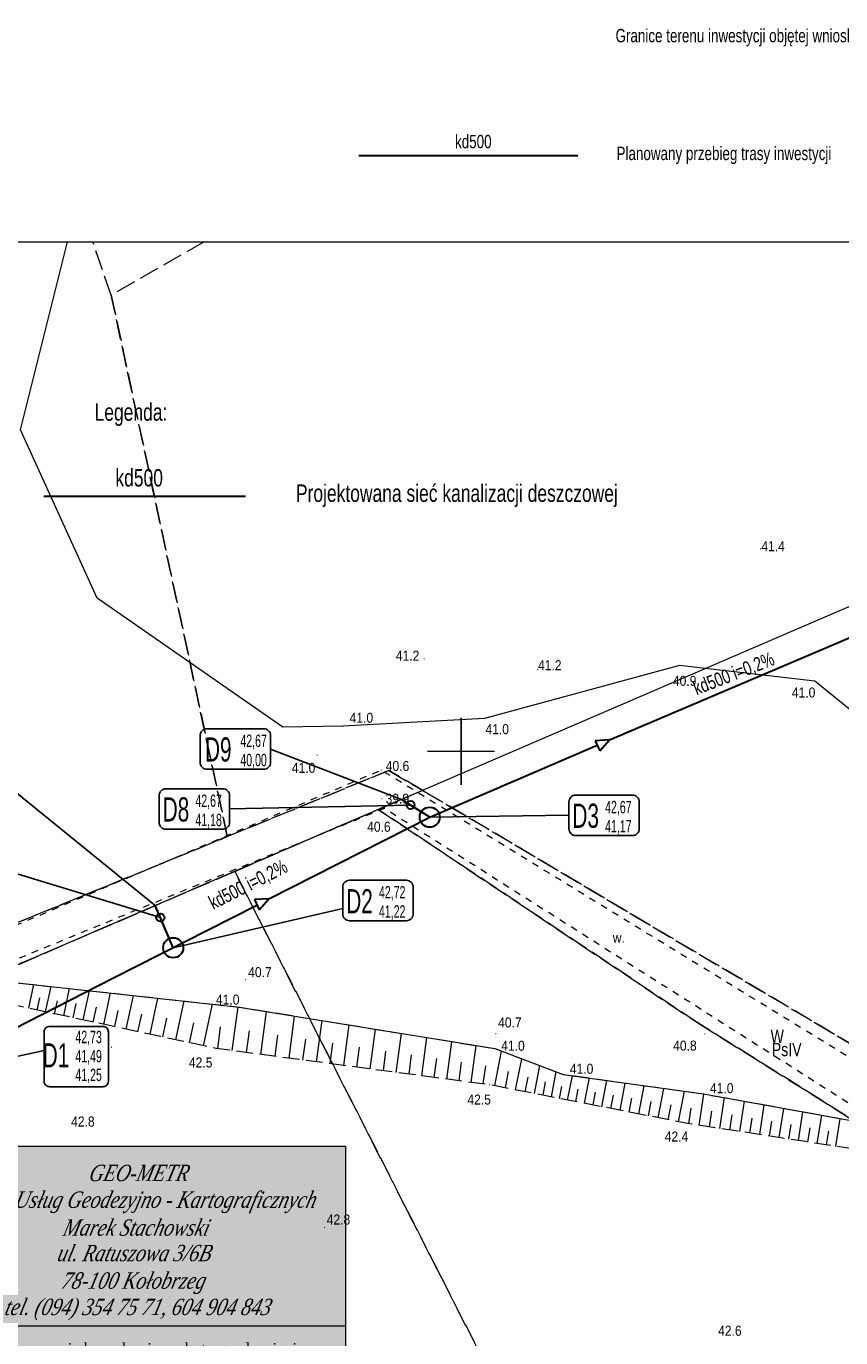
# Model space of a CAD drawing. Header units: metres. Extents: x 5542169 to 5542475, y 5991277 to 5991454.
# Tile 7 of 14: x 5542218 to 5542278, y 5991356 to 5991454. Entities that reach past the tile are written whole.
import ezdxf
from ezdxf.lldxf.tags import DXFTag

# ---------------------------------------------------------------- set-up
doc = ezdxf.new("R2010")
doc.units = ezdxf.units.M
doc.header["$MEASUREMENT"] = 0
for name, pattern in [('217-500', [2, -0.5, 1.5]), ('218-500', [1, 0.5, -0.5]), ('823-500', [1.75, 1.25, -0.5])]:
    doc.linetypes.add(name, pattern=pattern)
doc.layers.get('0').update_dxf_attribs({"lineweight": 18})
for name, color, linetype, lineweight in [('!RAMKA', 7, 'Continuous', 25), ('209-oznaczenie konturu klasyfikacyjnego', 3, 'Continuous', 18), ('210-oznaczenie konturu użytku gruntowego', 3, 'Continuous', 18), ('217-kontur klasyfikacyjny', 3, '217-500', 18), ('218-kontur użytku gruntowego', 3, '217-500', 18), ('219-działka ewidencyjna', 7, 'Continuous', 18), ('arkusz mapy', 7, 'Continuous', 18), ('inny obiekt związany z wodą', 7, 'Continuous', 18), ('KD', 94, 'Continuous', 30), ('metryka', 7, 'Continuous', 18), ('pikieta naturalna', 7, 'Continuous', 18), ('pikieta naturalna-Atr2', 7, 'Continuous', 18), ('Ramka', 7, 'Continuous', 18), ('rów melioracyjny (poligon)', 7, '218-500', 18), ('rów melioracyjny (poligon)-Atr17', 7, 'Continuous', 18), ('skarpa nieumocniona', 7, '823-500', 18), ('skarpa nieumocniona wypełnienie', 7, 'Continuous', 18)]:
    doc.layers.add(name, color=color, linetype=linetype, lineweight=lineweight)
doc.layers.add('IS_Węzeł_sieci_kanalizacyjnej_-_opisy', color=7, linetype='Continuous')
doc.styles.get("Standard").update_dxf_attribs({"font": 'Working1250.shx', "width": 0.75})
doc.styles.add('Style-Times New Roman', font='times.ttf')
doc.styles.add('Style-Times New Roman I 0.26180', font='timesi.ttf', dxfattribs={"oblique": 15})
tags = doc.linetypes.add('SOLID', pattern=[10, 10, 0]).pattern_tags.tags
tags[6:7] = [DXFTag(74, 4), DXFTag(75, 0), DXFTag(340, '0'), DXFTag(46, 0.0), DXFTag(50, 0.0), DXFTag(44, 0.0), DXFTag(45, 0.0)]
tags[4:5] = [DXFTag(74, 4), DXFTag(75, 0), DXFTag(340, '0'), DXFTag(46, 0.0), DXFTag(50, 0.0), DXFTag(44, 0.0), DXFTag(45, 0.0)]

# ---------------------------------------------------------------- blocks, each defined once
blk = doc.blocks.new('PW01')
at = {"linetype": 'ByBlock', "lineweight": -2, "ltscale": 10}
h = blk.add_hatch(color=0, dxfattribs=at)
edge = h.paths.add_edge_path()
edge.add_arc((0, 0), 0.45, 0, 360)
blk = doc.blocks.new('karta gościno')
at = {"layer": '!RAMKA'}
blk.add_hatch(color=255, dxfattribs=at).paths.add_polyline_path([(11.758, 196.523), (-51, 196.523), (-51, 107), (11.758, 107)])
at = {"layer": 'metryka', "color": 251, "linetype": 'Continuous'}
for p, q in [((-19.249, 196.523), (-19.249, 183.089)), ((-19.249, 183.089), (-51, 183.089)), ((-23.091, 183.089), (-23.091, 152.795)), ((-19.249, 183.089), (11.758, 183.089)), ((11.758, 178.324), (-51, 178.324)), ((11.758, 172.825), (-23.091, 172.825)), ((-51, 164.248), (11.758, 164.248)), ((11.758, 152.795), (-51, 152.795)), ((11.758, 134.094), (-51, 134.094)), ((-51, 121.4), (-20.731, 121.4)), ((-4.846, 119.809), (-4.846, 107.489)), ((10.288, 118.269), (-19.981, 118.269)), ((-19.981, 116.729), (10.288, 116.729)), ((10.288, 113.649), (-19.981, 113.649)), ((10.288, 110.569), (-19.981, 110.569))]:
    blk.add_line(p, q, dxfattribs=at)
at = {"layer": 'metryka', "color": 251, "linetype": 'Continuous', "lineweight": 18}
for p, q in [((-49.039, 172.153), (-29.106, 172.153)), ((-49.068, 170.991), (-25.863, 170.991)), ((-49.125, 169.814), (-30.886, 169.814)), ((-49.197, 168.724), (-24.887, 168.724)), ((-49.197, 167.59), (-24.6, 167.59)), ((-21.347, 160.111), (10.497, 160.111)), ((-22.002, 158.812), (1.004, 158.812)), ((-21.382, 157.535), (7.404, 157.535)), ((-22.009, 156.269), (-11.78, 156.269)), ((-49.962, 131.936), (-7.121, 131.936)), ((-46.268, 129.524), (-42.575, 129.524))]:
    blk.add_line(p, q, dxfattribs=at)
at = {"layer": 'metryka', "color": 251, "linetype": 'Continuous', "flags": 128}
for points in [[(-51, 196.523), (11.758, 196.523), (11.758, 107), (-51, 107), (-51, 196.523)], [(-19.981, 119.809), (10.288, 119.809), (10.288, 107.489), (-19.981, 107.489), (-19.981, 119.809)]]:
    blk.add_lwpolyline(points, close=True, dxfattribs=at)
for points in [[(11.673, 126.091), (-20.731, 126.091), (-51, 126.091)], [(-20.731, 126.091), (-20.731, 121.4), (-20.731, 107.005)]]:
    blk.add_lwpolyline(points, dxfattribs=at)
at = {"layer": 'metryka', "color": 251, "linetype": 'Continuous', "lineweight": 25, "style": 'Style-Times New Roman'}
for s, height, width, p in [('Województwo: zachodniopomorskie', 0.875, 0.88, (-50.37, 195.016)), ('Powiat: kołobrzeski', 0.875, 0.88, (-50.37, 193.406)), ('Jednostka ewidencyjna: Miasto Gościno [320803_4]', 0.875, 0.88, (-50.37, 191.796)), ('Obręb: Gościno [0084]', 0.875, 0.88, (-50.37, 190.186)), ('Działka nr: 590/28', 0.875, 0.88, (-50.37, 188.576)), ('Skala:   1:500', 0.875, 0.88, (-50.37, 186.966)), ('Układ współrzędnych: "2000/5"', 0.875, 0.88, (-50.37, 185.356)), ('Poziom odniesienia wysokości: PL-EVRF2007-NH', 0.875, 0.88, (-50.375, 183.75)), ('GEODETA UPRAWNIONY', 0.875, 0.88, (-37.214, 181.972)), ('Marek Stachowski', 0.875, 0.88, (-34.707, 180.77)), ('Kierownik roboty:', 0.875, 0.88, (-50.042, 180.225)), ('nr upr. zaw. 7892 (1, 2)', 0.875, 0.88, (-35.716, 179.56)), ('Mapę do celów projektowych sporządzono przy wykorzystaniu:', 0.875, 0.8, (-50.475, 175.618)), ('MAPĘ OPRACOWAŁ', 0.77, 0.909091, (-40.58, 119.813)), ('GEODETA', 0.77, 0.909091, (-38.192, 118.403)), ('mgr inż. Stanisław Kurdybacha', 0.77, 0.909091, (-42.39, 117.153)), ('GEODETA UPRAWNIONY', 0.875, 0.8, (-41.217, 112.626)), ('Marek Stachowski', 0.875, 0.8, (-39.061, 110.976)), ('nr upr. zaw. 7892 (1, 2)', 0.875, 0.8, (-40.103, 109.385))]:
    blk.add_text(s, height=height, dxfattribs=dict(at, width=width)).set_placement(p)
at = {"layer": 'metryka', "color": 251, "linetype": 'Continuous', "lineweight": 35, "style": 'Style-Times New Roman I 0.26180', "oblique": 15, "width": 0.8}
for s, p in [('GEO-METR', (-7.495, 193.9)), ('Biuro Usług Geodezyjno - Kartograficznych', (-16.778, 191.906)), ('Marek Stachowski', (-9.437, 189.824)), ('ul. Ratuszowa 3/6B', (-9.86, 187.918)), ('78-100 Kołobrzeg', (-9.543, 185.863)), ('tel. (094) 354 75 71, 604 904 843', (-13.778, 183.894))]:
    blk.add_text(s, height=1.225, dxfattribs=at).set_placement(p)
at = {"layer": 'metryka', "color": 251, "linetype": 'Continuous', "lineweight": 25, "style": 'Style-Times New Roman'}
for s, height, p in [('Oznaczenie kancelaryjne roboty geodezyjnej:', 0.875, (-15.646, 180.93)), ('ID: GN.6640.2280.2023', 0.875, (-10.542, 178.959)), ('Informacje dotyczące mapy do celów projektowych', 0.77, (-48.467, 161.955)), ('Na mapie do celów projektowych, w granicach projektowanej inwestycji:', 0.77, (-22.023, 162.422)), ('1. Forma mapy do celów projektowych: cyfrowa', 0.77, (-49.628, 160.088)), ('Informacje dodatkowe:', 0.77, (-49.749, 151.375)), ('Data opracowania mapy:', 0.875, (-41.497, 124.072)), ('18.12.2023 r.', 0.875, (-38.725, 122.408))]:
    blk.add_text(s, height=height, dxfattribs=at).set_placement(p)
at = {"layer": 'metryka', "color": 251, "linetype": 'Continuous', "lineweight": 18, "style": 'Style-Times New Roman'}
for s, width, p in [('(imię, nazwisko, nr i zakres upr. zaw.)', 0.8, (-36.814, 178.535)), ('2015 r. w sprawie powiatowej bazy GESUT i krajowej bazy GESUT/RMAiC z dn. 2 listopada 2015 r. w sprawie BDOT oraz mapy zasadniczej*', 0.977778, (-48.875, 147.351)), ('(imię, nazwisko, nr i zakres upr. zaw.)', 0.8, (-40.964, 108.316))]:
    blk.add_text(s, height=0.63, dxfattribs=dict(at, width=width)).set_placement(p)
for s, height, p in [('Na mapie do celów projektowych w zakresie opracowania wykazano następująe', 0.63, (-21.863, 177.273)), ('uzgodnione przez ZUDP projekty sieci uzbrojenia terenu: proj.e-GN.6630-270/2021,', 0.63, (-21.691, 176.207)), ('proj.s-GN.6630-270/2021, proj.k-GN.6630-270/2021, proj.e-GN.6630.1-150/2023,', 0.63, (-21.519, 175.142)), ('1)   Numerycznej mapy zasadniczej w skali 1:500 pozyskanej', 0.63, (-50.495, 174.028)), ('proj.s-GN.6630.1-303/2021, proj.e-GN.6630.1-303/2021, proj.k-GN.6630-145/2019', 0.63, (-21.346, 174.076)), ('z PODGiK w Kołobrzegu', 0.63, (-48.984, 172.974)), ('2)  danych branżowych części uzbrojenia podziemnego,', 0.63, (-50.25, 171.933)), ('3)  pomiaru zieleni wysokiej i pomników przyrody oraz pomiaru', 0.63, (-50.242, 170.819)), ('W zakresie opracowania znajdują się punkty', 0.875, (-16.379, 170.918)), ('osnowy geodezyjnej:', 0.875, (-9.296, 169.572)), ('innych obiektów wskazanych przez projektanta,', 0.63, (-49.032, 169.625)), ('4)  opracowanych geodezyjnie elementów planu zagospodarowania', 0.63, (-50.338, 168.536)), ('brak', 0.875, (-5.803, 167.784)), ('przestrzennego (linie rozgraniczające, linie regulujące, osie ulic).', 0.63, (-49.064, 167.406)), ('podlegające ochronie na podstawie art. 15, art. 18 ust. 1 pkt. 3', 0.63, (-18.181, 166.372)), ('ustawy Prawo geodezyjne i kartograficzne', 0.63, (-14.131, 165.275)), ('- wyróżniono linią przerywaną w kolorze brązowym grunty obciązone', 0.77, (-21.991, 159.858)), ('Nazwa pliku:', 0.63, (-47.729, 158.149)), ('służebnościami gruntowymi ujawnionymi w KW*', 0.77, (-22.015, 158.576)), ('- nie znajdują się grunty obciążone służebnościami gruntowymi', 0.77, (-22.007, 157.294)), ('Gościno dz nr 590_28.dwg', 0.63, (-47.685, 156.684)), ('ujawnionymi w KW*', 0.77, (-21.999, 156.021)), ('Style linii i czcionki', 0.63, (-47.513, 155.197)), ('- mapa została wykonana bez ustalenia obciążeń służebnościami', 0.77, (-21.991, 154.739)), ('gruntowymi.*', 0.77, (-21.999, 153.457))]:
    blk.add_text(s, height=height, dxfattribs=at).set_placement(p)
at = {"layer": 'metryka', "color": 251, "linetype": 'Continuous', "lineweight": 13, "style": 'Style-Times New Roman'}
for s, height, width, p in [('1. Zakres pomiaru:', 0.63, 0.977778, (-49.765, 150.141)), ('2. Redakcja znaków zgodna z RMRPiT z dn. 30 lipca 2021 r. w sprawie bazy danych obiektów topograficznych oraz mapy zasadniczej/ RMAiC z dnia 21 października', 0.63, 0.977778, (-49.786, 148.745)), ('3. Mapa nadaje się do celów projektowych w zakresie pomiaru', 0.63, 0.977778, (-49.781, 145.943)), ('4. Wszystkie trwałe obiekty budowlane podlegają wytyczeniu przez jednostki wykonawstwa geodezyjnego', 0.63, 0.977778, (-49.781, 144.541)), ('5. Nie wyklucza się istnienia w terenie również uzbrojenia, o którym brak było informacji branżowych (w sytuacji, gdy wywiad branżowy został przeprowadzony)', 0.63, 0.977778, (-49.778, 143.145)), ('oraz gdy uzbrojenie podziemne dotychczas nie było przedmiotem inwentaryzacji powykonawczej. W związku z tym nie gwarantuje się dokładności usytuowania', 0.63, 0.977778, (-48.784, 141.767)), ('uzbrojenia podziemnego na mapie do celów projektowych*', 0.63, 0.977778, (-48.664, 140.349)), ('6. Źródła danych o uzbrojeniu podziemnym oznaczamy na mapie w następujący sposób: dla bezpośrednich pomiarów powykonawczych - bez litery; dla danych', 0.63, 0.977778, (-49.786, 138.955)), ('branżowych - z literą B; pomiar wykrywaczem przewodów - z literą A; pomiar fotogrametryczny - z literą F; pomiar bezpośredni w nawiązaniu do szczegółów', 0.63, 0.977778, (-48.912, 137.552)), ('terenowych - z literą M; pozyskanych w drodze digitalizacji lub wektoryzacji rastra - z literą D; pochodzących z dokumentacji z narady koordynacyjnej - z literą K;', 0.63, 0.977778, (-48.904, 136.15)), ('inne niż wymienione powyżej - z literą I; nieokreślona metoda pozyskania - z literą X.', 0.63, 0.977778, (-48.832, 134.772)), ('Granice działek i użytków gruntowych wniesiono na podstawie numerycznej mapy ewidencyjnej pozyskanej ze Starostwa Powiatowego w Kołobrzegu.', 0.63, 0.977778, (-49.729, 132.857)), ('Stan prawny przebiegu granic do czasu ich geodezyjnego ustalenia w terenie może być rozbieżny z przedstawionym.', 0.63, 0.977778, (-49.729, 131.667)), ('Przedstawiony przebieg granic w zakresie aktualizacji', 0.63, 0.977778, (-48.656, 130.477)), ('Dane dotyczące granic spełniają obowiązujące standardy techniczne.', 0.63, 0.977778, (-48.656, 128.097)), ('Stan działek na dzień: 12.10.2023 r.', 0.63, 0.977778, (-48.656, 126.907)), ('Oświadczam, że niniejszy dokument został opracowany w wyniku prac geodezyjnych', 0.63, 0.888889, (-19.68, 124.573)), ('i kartograficznych, których rezultaty zostały pozytywnie zweryfikowane i przyjęte do', 0.63, 0.888889, (-19.628, 123.319)), ('państwowego zasobu geodezyjnego i kartograficznego. Jednocześnie informuję, że jestem', 0.63, 0.888889, (-19.612, 121.997)), ('świadomy odpowiedzialności karnej za złożenie fałszywego oświadczenia.', 0.63, 0.888889, (-19.688, 120.627)), ('Identyfikator zgłoszenia prac geodezyjnych', 0.525, 0.933333, (-19.295, 118.836)), ('Organ służby geodezyjnej, który otrzymał zgł.', 0.525, 0.933333, (-19.235, 117.257)), ('Wykonawca prac geodezyjnych', 0.525, 0.933333, (-19.279, 114.962)), ('Biuro Usług Geodezyjno - Kartograficznych', 0.525, 0.933333, (-3.512, 114.978)), ('Marek Stachowski', 0.525, 0.933333, (-0.21, 114.012)), ('Numer oraz data sporządzenia dokumentu', 0.525, 0.933333, (-19.295, 112.498)), ('Protokół weryfikacji', 0.525, 0.933333, (-0.58, 112.254)), ('zawierającego wynik pozytywnej weryfikacji', 0.525, 0.933333, (-19.271, 111.362)), ('GN.6640.2280.2023_24943 z dnia 18.12.2023 r.', 0.525, 0.933333, (-4.353, 111.312)), ('Imię i nazwisko oraz numer uprawnień zawodowych', 0.525, 0.866667, (-19.351, 109.794)), ('Marek Stachowski', 0.525, 0.933333, (-0.383, 109.794)), ('kierownika prac', 0.525, 0.866667, (-19.319, 108.899)), ('nr uprawnień 7892 (1, 2)', 0.525, 0.933333, (-1.094, 108.897)), ('Data:', 0.525, 0.933333, (-19.307, 107.717)), ('20.12.2023 r.', 0.525, 0.933333, (0.412, 107.725))]:
    blk.add_text(s, height=height, dxfattribs=dict(at, width=width)).set_placement(p)
for s, height, p in [('został/nie został* prawnie ustalony.', 0.63, (-48.656, 129.287)), ('GN.6640.2280.2023', 0.525, (-0.551, 118.792)), ('Starosta Kołobrzeski', 0.525, (-0.655, 117.189)), ('GEO-METR', 0.525, (0.567, 115.787))]:
    blk.add_text(s, height=height, dxfattribs=at).set_placement(p)

msp = doc.modelspace()

# ---------------------------------------------------------------- linework, layer by layer
at = {"color": 251}
for p, q in [((5542250, 5991397.5), (5542250, 5991402.5)), ((5542250, 5991397.5), (5542250, 5991402.5)), ((5542247.5, 5991400), (5542252.5, 5991400)), ((5542247.5, 5991400), (5542252.5, 5991400))]:
    msp.add_line(p, q, dxfattribs=at)
at = {"layer": '217-kontur klasyfikacyjny', "color": 251, "flags": 128}
for points in [[(5542223.85, 5991434.08), (5542222.487, 5991438.054)], [(5542230.794, 5991438.054), (5542223.85, 5991434.08)], [(5542232.53, 5991393.63), (5542223.85, 5991434.08)], [(5542223.85, 5991434.08), (5542232.53, 5991393.63)], [(5542232.53, 5991393.63), (5542244.61, 5991398.57)], [(5542244.61, 5991398.57), (5542232.53, 5991393.63)], [(5542244.61, 5991398.57), (5542247.13, 5991397.08)], [(5542247.13, 5991397.08), (5542244.61, 5991398.57)], [(5542247.13, 5991397.08), (5542243.81, 5991395.66)], [(5542243.81, 5991395.66), (5542247.13, 5991397.08)], [(5542279.64, 5991377.83), (5542247.13, 5991397.08)], [(5542247.13, 5991397.08), (5542279.64, 5991377.83)], [(5542243.81, 5991395.66), (5542233.08, 5991391.03)], [(5542233.08, 5991391.03), (5542243.81, 5991395.66)], [(5542243.81, 5991395.66), (5542267.69, 5991379.71)], [(5542267.69, 5991379.71), (5542243.81, 5991395.66)], [(5542204.21, 5991382.02), (5542232.53, 5991393.63)], [(5542232.53, 5991393.63), (5542204.21, 5991382.02)], [(5542205.97, 5991379.37), (5542233.08, 5991391.03)], [(5542233.08, 5991391.03), (5542205.97, 5991379.37)], [(5542233.08, 5991391.03), (5542275.77, 5991307.17)], [(5542275.77, 5991307.17), (5542233.08, 5991391.03)], [(5542267.69, 5991379.71), (5542292.31, 5991364.33)], [(5542292.31, 5991364.33), (5542267.69, 5991379.71)]]:
    msp.add_lwpolyline(points, dxfattribs=at)
at = {"layer": '218-kontur użytku gruntowego', "color": 251, "flags": 128}
for points in [[(5542223.85, 5991434.08), (5542222.487, 5991438.054)], [(5542230.794, 5991438.054), (5542223.85, 5991434.08)], [(5542232.53, 5991393.63), (5542223.85, 5991434.08)], [(5542223.85, 5991434.08), (5542232.53, 5991393.63)], [(5542232.53, 5991393.63), (5542244.61, 5991398.57)], [(5542244.61, 5991398.57), (5542232.53, 5991393.63)], [(5542244.61, 5991398.57), (5542247.13, 5991397.08)], [(5542247.13, 5991397.08), (5542244.61, 5991398.57)], [(5542247.13, 5991397.08), (5542243.81, 5991395.66)], [(5542243.81, 5991395.66), (5542247.13, 5991397.08)], [(5542279.64, 5991377.83), (5542247.13, 5991397.08)], [(5542247.13, 5991397.08), (5542279.64, 5991377.83)], [(5542243.81, 5991395.66), (5542233.08, 5991391.03)], [(5542233.08, 5991391.03), (5542243.81, 5991395.66)], [(5542243.81, 5991395.66), (5542267.69, 5991379.71)], [(5542267.69, 5991379.71), (5542243.81, 5991395.66)], [(5542204.21, 5991382.02), (5542232.53, 5991393.63)], [(5542232.53, 5991393.63), (5542204.21, 5991382.02)], [(5542205.97, 5991379.37), (5542233.08, 5991391.03)], [(5542233.08, 5991391.03), (5542205.97, 5991379.37)], [(5542233.08, 5991391.03), (5542275.77, 5991307.17)], [(5542275.77, 5991307.17), (5542233.08, 5991391.03)], [(5542267.69, 5991379.71), (5542292.31, 5991364.33)], [(5542292.31, 5991364.33), (5542267.69, 5991379.71)]]:
    msp.add_lwpolyline(points, dxfattribs=at)
at = {"layer": '219-działka ewidencyjna', "color": 251, "flags": 128}
msp.add_lwpolyline([(5542294.82, 5991417.61), (5542205.97, 5991379.37)], dxfattribs=at)
at = {"layer": 'arkusz mapy', "color": 251}
for p, q in [((5542250, 5991402.5), (5542250, 5991397.5)), ((5542247.5, 5991400), (5542252.5, 5991400))]:
    msp.add_line(p, q, dxfattribs=at)
at = {"layer": 'inny obiekt związany z wodą', "color": 251, "flags": 128}
for points in [[(5542283.53, 5991399.48), (5542276.44, 5991405.24), (5542266.33, 5991406.42), (5542251.74, 5991402.45), (5542241.17, 5991401.87), (5542236.69, 5991401.81), (5542222.8, 5991411.45), (5542217.08, 5991424.02), (5542220.582, 5991438.054)], [(5542169.337, 5991373.123), (5542171.38, 5991373.4), (5542184.39, 5991379.66), (5542189.97, 5991381.04), (5542195.59, 5991381.52), (5542203.15, 5991380.86), (5542208.79, 5991380.4), (5542213.38, 5991383.08), (5542233.41, 5991380.9), (5542252.52, 5991377.79), (5542257.62, 5991375.87), (5542268.11, 5991374.41), (5542281.78, 5991371.95)]]:
    msp.add_lwpolyline(points, dxfattribs=at)
at = {"layer": 'IS_Węzeł_sieci_kanalizacyjnej_-_opisy', "color": 7, "linetype": 'SOLID', "ltscale": 0.01}
for p, q in [((5542235.76, 5991400.172), (5542245.548, 5991396.403)), ((5542216.778, 5991396.891), (5542227.129, 5991388.477)), ((5542232.698, 5991395.694), (5542246.216, 5991395.984)), ((5542258.058, 5991395.22), (5542247.66, 5991395.081)), ((5542216.011, 5991391.101), (5542227.524, 5991387.577)), ((5542241.157, 5991388.264), (5542228.478, 5991385.32)), ((5542219.261, 5991379.446), (5542223.235, 5991379.447)), ((5542218.841, 5991375.349), (5542218.841, 5991379.044)), ((5542223.641, 5991379.044), (5542223.641, 5991375.349)), ((5542218.841, 5991377.653), (5542209.3, 5991375.56)), ((5542223.235, 5991374.946), (5542219.248, 5991374.946))]:
    msp.add_line(p, q, dxfattribs=at)
for points in [[(5542231.003, 5991398.662), (5542235.256, 5991398.662, 0.414214), (5542235.76, 5991399.165), (5542235.76, 5991401.179, 0.414214), (5542235.256, 5991401.682), (5542231.003, 5991401.682, 0.414214), (5542230.5, 5991401.179), (5542230.5, 5991399.165, 0.414214), (5542231.003, 5991398.662)], [(5542227.941, 5991394.184), (5542232.195, 5991394.184, 0.414214), (5542232.698, 5991394.687), (5542232.698, 5991396.7, 0.414214), (5542232.195, 5991397.204), (5542227.941, 5991397.204, 0.414214), (5542227.438, 5991396.7), (5542227.438, 5991394.687, 0.414214), (5542227.941, 5991394.184)], [(5542258.562, 5991393.71), (5542262.815, 5991393.71, 0.414214), (5542263.318, 5991394.214), (5542263.318, 5991396.227, 0.414214), (5542262.815, 5991396.73), (5542258.562, 5991396.73, 0.414214), (5542258.058, 5991396.227), (5542258.058, 5991394.214, 0.414214), (5542258.562, 5991393.71)], [(5542241.66, 5991387.348), (5542245.913, 5991387.348, 0.414214), (5542246.417, 5991387.851), (5542246.417, 5991389.864, 0.414214), (5542245.913, 5991390.368), (5542241.66, 5991390.368, 0.414214), (5542241.157, 5991389.864), (5542241.157, 5991387.851, 0.414214), (5542241.66, 5991387.348)]]:
    msp.add_lwpolyline(points, format="xyb", dxfattribs=at)
for centre, start, end in [((5542219.248, 5991379.04), 88.06188, 179.51299), ((5542223.235, 5991379.04), 0.48701, 91.93812), ((5542219.248, 5991375.352), 180.48701, 271.93812), ((5542223.235, 5991375.352), 268.06188, 359.51299)]:
    msp.add_arc(centre, 0.406, start, end, dxfattribs=at)
at = {"layer": 'KD'}
for p, q in [((5542242.354, 5991444.502), (5542258.728, 5991444.502)), ((5542218.814, 5991419.069), (5542233.899, 5991419.069)), ((5542261.09, 5991400.852), (5542280.797, 5991409.249)), ((5542261.09, 5991400.852), (5542260.029, 5991400.79)), ((5542260.029, 5991400.79), (5542260.378, 5991400.026)), ((5542260.378, 5991400.026), (5542261.09, 5991400.852)), ((5542247.66, 5991395.081), (5542260.178, 5991400.464)), ((5542247.658, 5991395.08), (5542245.548, 5991396.403)), ((5542235.62, 5991388.981), (5542247.66, 5991395.081)), ((5542235.62, 5991388.981), (5542234.559, 5991388.919)), ((5542234.908, 5991388.155), (5542235.62, 5991388.981)), ((5542228.486, 5991385.324), (5542227.132, 5991388.472)), ((5542234.559, 5991388.919), (5542234.908, 5991388.155))]:
    msp.add_line(p, q, dxfattribs=at)
for points in [[(5542247.66, 5991395.081), (5542246.216, 5991395.984), (5542245.548, 5991396.403)], [(5542214.16, 5991378.041), (5542217.641, 5991379.816), (5542223.986, 5991383.053), (5542234.742, 5991388.518)], [(5542228.486, 5991385.324), (5542227.129, 5991388.477)], [(5542228.478, 5991385.32), (5542227.524, 5991387.577), (5542227.129, 5991388.477)], [(5542228.478, 5991385.32), (5542227.524, 5991387.577), (5542227.136, 5991388.48)]]:
    msp.add_lwpolyline(points, dxfattribs=at)
for centre, radius in [((5542246.221, 5991395.991), 0.3), ((5542247.656, 5991395.08), 0.75), ((5542227.524, 5991387.577), 0.3), ((5542228.486, 5991385.324), 0.75)]:
    msp.add_circle(centre, radius, dxfattribs=at)
at = {"layer": 'Ramka', "color": 251, "flags": 128}
msp.add_lwpolyline([(5542169.337, 5991438.054), (5542379.142, 5991438.054), (5542379.142, 5991279.267), (5542169.337, 5991279.267), (5542169.337, 5991438.054)], close=True, dxfattribs=at)
at = {"layer": 'rów melioracyjny (poligon)', "color": 251, "flags": 128}
msp.add_lwpolyline([(5542293.33, 5991365.69), (5542295.09, 5991367.45), (5542293.47, 5991369.21), (5542288.62, 5991373.21), (5542284.19, 5991373.96), (5542244.03, 5991398.59), (5542212.73, 5991385.29), (5542213.38, 5991383.08), (5542244.27, 5991395.76), (5542281.78, 5991371.95), (5542287.99, 5991371.56), (5542293.33, 5991365.69)], close=True, dxfattribs=at)
at = {"layer": 'skarpa nieumocniona', "color": 251, "flags": 128}
msp.add_lwpolyline([(5542335.8, 5991328.64), (5542334.9, 5991327.38), (5542327.46, 5991339.11), (5542324.9, 5991347.92), (5542322.38, 5991348.48), (5542321.57, 5991344.75), (5542300.46, 5991338.17), (5542298.84, 5991345.39), (5542304.99, 5991352.4), (5542301.91, 5991356.02), (5542296.27, 5991358.52), (5542293.39, 5991363.22), (5542287.3, 5991369.87), (5542280.55, 5991370.1), (5542266.93, 5991372.2), (5542252.12, 5991375.09), (5542231.69, 5991377.8), (5542215.49, 5991381.28), (5542208.06, 5991378.32), (5542204.74, 5991376.57), (5542203.22, 5991376.36), (5542200.33, 5991377.47), (5542195.88, 5991378.29), (5542193.36, 5991378.28), (5542190.41, 5991378), (5542186.4, 5991377.1), (5542174.29, 5991370.77), (5542171.38, 5991373.4), (5542184.39, 5991379.66), (5542189.97, 5991381.04), (5542195.59, 5991381.52), (5542203.15, 5991380.86), (5542208.79, 5991380.4), (5542213.38, 5991383.08), (5542233.41, 5991380.9), (5542252.52, 5991377.79), (5542257.62, 5991375.87), (5542268.11, 5991374.41), (5542281.78, 5991371.95), (5542287.99, 5991371.56), (5542293.33, 5991365.69), (5542297.03, 5991359.52), (5542302.46, 5991356.93), (5542306, 5991352.06), (5542300.05, 5991344.94), (5542301.14, 5991339.55), (5542320.38, 5991345.37), (5542321.28, 5991349.3), (5542325.53, 5991348.77), (5542328.31, 5991339.85), (5542335.8, 5991328.64)], close=True, dxfattribs=at)
msp.add_lwpolyline([(5542335.8, 5991328.64), (5542334.9, 5991327.38), (5542327.46, 5991339.11), (5542324.9, 5991347.92), (5542322.38, 5991348.48), (5542321.57, 5991344.75), (5542300.46, 5991338.17), (5542298.84, 5991345.39), (5542304.99, 5991352.4), (5542301.91, 5991356.02), (5542296.27, 5991358.52), (5542293.39, 5991363.22), (5542287.3, 5991369.87), (5542280.55, 5991370.1), (5542266.93, 5991372.2), (5542252.12, 5991375.09), (5542231.69, 5991377.8), (5542215.49, 5991381.28), (5542208.06, 5991378.32), (5542204.74, 5991376.57), (5542203.22, 5991376.36), (5542200.33, 5991377.47), (5542195.88, 5991378.29), (5542193.36, 5991378.28), (5542190.41, 5991378), (5542186.4, 5991377.1), (5542174.29, 5991370.77), (5542171.38, 5991373.4), (5542184.39, 5991379.66), (5542189.97, 5991381.04), (5542195.59, 5991381.52), (5542203.15, 5991380.86), (5542208.79, 5991380.4), (5542213.38, 5991383.08), (5542233.41, 5991380.9), (5542252.52, 5991377.79), (5542257.62, 5991375.87), (5542268.11, 5991374.41), (5542281.78, 5991371.95), (5542287.99, 5991371.56), (5542293.33, 5991365.69), (5542297.03, 5991359.52), (5542302.46, 5991356.93), (5542306, 5991352.06), (5542300.05, 5991344.94), (5542301.14, 5991339.55), (5542320.38, 5991345.37), (5542321.28, 5991349.3), (5542325.53, 5991348.77), (5542328.31, 5991339.85), (5542335.8, 5991328.64)], close=True, dxfattribs=at)
at = {"layer": 'skarpa nieumocniona wypełnienie', "color": 251, "flags": 128}
for points in [[(5542217.7, 5991380.81), (5542218.08, 5991382.57)], [(5542218.95, 5991380.54), (5542219.36, 5991382.43)], [(5542220.3, 5991380.25), (5542220.74, 5991382.28)], [(5542218.31, 5991380.67), (5542218.51, 5991381.59)], [(5542219.61, 5991380.39), (5542219.83, 5991381.37)], [(5542221.01, 5991380.09), (5542221.24, 5991381.15)], [(5542221.75, 5991379.94), (5542222.22, 5991382.12)], [(5542223.3, 5991379.6), (5542223.8, 5991381.95)], [(5542224.97, 5991379.24), (5542225.51, 5991381.76)], [(5542226.76, 5991378.86), (5542227.34, 5991381.56)], [(5542228.68, 5991378.45), (5542229.31, 5991381.35)], [(5542222.51, 5991379.77), (5542222.75, 5991380.9)], [(5542224.12, 5991379.43), (5542224.38, 5991380.64)], [(5542225.85, 5991379.05), (5542226.13, 5991380.36)], [(5542230.74, 5991378), (5542231.41, 5991381.12)], [(5542232.9, 5991377.64), (5542233.33, 5991380.91)], [(5542235.04, 5991377.36), (5542235.47, 5991380.57)], [(5542237.14, 5991377.08), (5542237.56, 5991380.22)], [(5542227.71, 5991378.66), (5542228.01, 5991380.06)], [(5542229.7, 5991378.23), (5542230.02, 5991379.73)], [(5542231.81, 5991377.78), (5542232.03, 5991379.41)], [(5542239.2, 5991376.8), (5542239.61, 5991379.89)], [(5542241.23, 5991376.54), (5542241.63, 5991379.56)], [(5542243.21, 5991376.27), (5542243.6, 5991379.24)], [(5542233.97, 5991377.5), (5542234.19, 5991379.12)], [(5542236.1, 5991377.22), (5542236.31, 5991378.8)], [(5542238.18, 5991376.94), (5542238.39, 5991378.5)], [(5542245.15, 5991376.01), (5542245.54, 5991378.93)], [(5542247.06, 5991375.76), (5542247.44, 5991378.62)], [(5542248.93, 5991375.51), (5542249.3, 5991378.31)], [(5542240.22, 5991376.67), (5542240.42, 5991378.2)], [(5542242.22, 5991376.4), (5542242.42, 5991377.9)], [(5542244.19, 5991376.14), (5542244.38, 5991377.61)], [(5542246.11, 5991375.89), (5542246.3, 5991377.33)], [(5542250.76, 5991375.27), (5542251.13, 5991378.02)], [(5542252.51, 5991375.01), (5542253.01, 5991377.6)], [(5542248, 5991375.64), (5542248.19, 5991377.05)], [(5542249.85, 5991375.39), (5542250.04, 5991376.78)], [(5542251.66, 5991375.15), (5542251.84, 5991376.51)], [(5542254.07, 5991374.71), (5542254.53, 5991377.03)], [(5542255.48, 5991374.43), (5542255.89, 5991376.52)], [(5542253.31, 5991374.86), (5542253.55, 5991376.08)], [(5542254.8, 5991374.57), (5542255.01, 5991375.67)], [(5542256.13, 5991374.31), (5542256.32, 5991375.3)], [(5542256.75, 5991374.19), (5542257.11, 5991376.06)], [(5542257.96, 5991373.95), (5542258.32, 5991375.77)], [(5542259.22, 5991373.71), (5542259.59, 5991375.6)], [(5542260.52, 5991373.45), (5542260.9, 5991375.41)], [(5542257.35, 5991374.07), (5542257.52, 5991374.96)], [(5542258.58, 5991373.83), (5542258.76, 5991374.76)], [(5542259.86, 5991373.58), (5542260.05, 5991374.54)], [(5542261.19, 5991373.32), (5542261.39, 5991374.32)], [(5542261.88, 5991373.19), (5542262.27, 5991375.22)], [(5542263.28, 5991372.91), (5542263.69, 5991375.02)], [(5542264.74, 5991372.63), (5542265.16, 5991374.82)], [(5542266.25, 5991372.33), (5542266.69, 5991374.61)], [(5542267.79, 5991372.07), (5542268.15, 5991374.4)], [(5542262.57, 5991373.05), (5542262.77, 5991374.09)], [(5542264, 5991372.77), (5542264.21, 5991373.85)], [(5542265.48, 5991372.48), (5542265.7, 5991373.6)], [(5542267.02, 5991372.19), (5542267.2, 5991373.35)], [(5542269.33, 5991371.83), (5542269.68, 5991374.13)], [(5542270.83, 5991371.6), (5542271.18, 5991373.86)], [(5542272.32, 5991371.37), (5542272.66, 5991373.59)], [(5542273.78, 5991371.14), (5542274.11, 5991373.33)], [(5542268.56, 5991371.95), (5542268.74, 5991373.11)], [(5542270.08, 5991371.71), (5542270.26, 5991372.85)], [(5542271.58, 5991371.48), (5542271.75, 5991372.6)], [(5542273.05, 5991371.26), (5542273.22, 5991372.36)], [(5542275.21, 5991370.92), (5542275.54, 5991373.07)], [(5542276.62, 5991370.71), (5542276.95, 5991372.82)], [(5542278.01, 5991370.49), (5542278.33, 5991372.57)], [(5542274.5, 5991371.03), (5542274.66, 5991372.12)], [(5542275.92, 5991370.81), (5542276.08, 5991371.88)], [(5542277.32, 5991370.6), (5542277.48, 5991371.65)]]:
    msp.add_lwpolyline(points, dxfattribs=at)

# ---------------------------------------------------------------- block references
at = {"layer": '!RAMKA'}
msp.add_blockref('karta gościno', (5542229.616, 5991173.99), dxfattribs=at)
at = {"layer": 'pikieta naturalna', "color": 251, "xscale": 0.1, "yscale": 0.1, "zscale": 0.1}
for p in [(5542272.38, 5991415.12), (5542247.24, 5991406.91), (5542255.74, 5991406.12), (5542266.33, 5991406.42), (5542276.44, 5991405.24), (5542241.17, 5991401.87), (5542251.74, 5991402.45), (5542239.24, 5991399.72), (5542244.03, 5991398.59), (5542244.09, 5991396.45), (5542244.27, 5991395.76), (5542233.88, 5991382.94), (5542233.41, 5991380.9), (5542252.6, 5991378.91), (5542268.22, 5991378.9), (5542223.874, 5991377.892), (5542231.69, 5991377.8), (5542252.52, 5991377.79), (5542257.62, 5991375.87), (5542252.12, 5991375.09), (5542268.11, 5991374.41), (5542266.93, 5991372.2), (5542239.79, 5991364.43)]:
    msp.add_blockref('PW01', p, dxfattribs=at)

# ---------------------------------------------------------------- texts
at = {"layer": '209-oznaczenie konturu klasyfikacyjnego', "color": 251, "insert": (5542273.217, 5991378.223), "char_height": 1, "attachment_point": 1, "line_spacing_factor": 0.6}
msp.add_mtext('\\H1x;\\W0.79;PsIV', dxfattribs=at)
at = {"layer": '210-oznaczenie konturu użytku gruntowego', "color": 251, "insert": (5542273.129, 5991378.212), "char_height": 1, "attachment_point": 7, "line_spacing_factor": 0.6}
msp.add_mtext('\\H1x;\\W0.79;W', dxfattribs=at)
at = {"layer": 'IS_Węzeł_sieci_kanalizacyjnej_-_opisy', "color": 7, "linetype": 'SOLID', "ltscale": 0.01}
for s, insert, char_height, attachment_point in [('\\fArial Narrow|b0|i0;D9', (5542232.845, 5991399.21), 1.8072, 9), ('\\fArial Narrow|b0|i0;42,67', (5542233.503, 5991400.153), 0.9216, 7), ('\\fArial Narrow|b0|i0;40,00', (5542233.503, 5991398.718), 0.9216, 7), ('\\fArial Narrow|b0|i0;D8', (5542229.683, 5991394.731), 1.8072, 9), ('\\fArial Narrow|b0|i0;42,67', (5542230.142, 5991395.675), 0.9216, 7), ('\\fArial Narrow|b0|i0;D3', (5542260.303, 5991394.258), 1.8072, 9), ('\\fArial Narrow|b0|i0;42,67', (5542260.762, 5991395.201), 0.9216, 7), ('\\fArial Narrow|b0|i0;41,18', (5542230.142, 5991394.239), 0.9216, 7), ('\\fArial Narrow|b0|i0;41,17', (5542260.762, 5991393.766), 0.9216, 7), ('\\fArial Narrow|b0|i0;D2', (5542243.402, 5991387.896), 1.8072, 9), ('\\fArial Narrow|b0|i0;42,72', (5542243.861, 5991388.839), 0.9216, 7), ('\\fArial Narrow|b0|i0;41,22', (5542243.861, 5991388.5), 0.9216, 1), ('\\fArial Narrow|b0|i0;42,73', (5542221.173, 5991378.027), 0.9216, 7), ('\\fArial Narrow|b0|i0;D1', (5542220.714, 5991376.384), 1.8072, 9), ('\\fArial Narrow|b0|i0;41,49', (5542221.173, 5991377.688), 0.9216, 1), ('\\fArial Narrow|b0|i0;41,25', (5542221.173, 5991376.288), 0.9216, 1)]:
    msp.add_mtext(s, dxfattribs=dict(at, insert=insert, char_height=char_height, attachment_point=attachment_point))
at = {"layer": 'KD', "lineweight": -3, "width": 0.75}
for rotation, p in [(21.34, (5542267.604, 5991404.182)), (27.0506, (5542231.482, 5991388.152))]:
    msp.add_text('kd500 i=0,2%', height=1.04, rotation=rotation, dxfattribs=at).set_placement(p)
at = {"layer": 'metryka', "color": 0, "linetype": 'Continuous', "lineweight": 25, "width": 0.75}
for s, height, p in [('Granice terenu inwestycji objętej wnioskiem', 1, (5542261.542, 5991452.966)), ('kd500', 1, (5542249.548, 5991445.052)), ('Planowany przebieg trasy inwestycji', 1, (5542261.618, 5991444.167)), ('Legenda:', 1.3, (5542222.61, 5991424.694)), ('kd500', 1.3, (5542224.166, 5991419.784)), ('Projektowana sieć kanalizacji deszczowej', 1.3, (5542237.657, 5991418.633))]:
    msp.add_text(s, height=height, dxfattribs=at).set_placement(p)
at = {"layer": 'pikieta naturalna-Atr2', "color": 251, "char_height": 0.75, "attachment_point": 7, "line_spacing_factor": 0.6}
for s, insert in [('\\H1x;\\W0.9;41.4', (5542272.439, 5991414.948)), ('\\H1x;\\W0.9;41.2', (5542245.127, 5991406.772)), ('\\H1x;\\W0.9;41.2', (5542255.749, 5991406.057)), ('\\H1x;\\W0.9;40.9', (5542265.83, 5991404.88)), ('\\H1x;\\W0.9;41.0', (5542274.72, 5991404.01)), ('\\H1x;\\W0.9;41.0', (5542241.67, 5991402.12)), ('\\H1x;\\W0.9;41.0', (5542251.82, 5991401.27)), ('\\H1x;\\W0.9;41.0', (5542237.35, 5991398.38)), ('\\H1x;\\W0.9;40.6', (5542244.37, 5991398.52)), ('\\H1x;\\W0.9;39.9', (5542244.361, 5991396.078)), ('\\H1x;\\W0.9;40.6', (5542242.98, 5991393.98)), ('\\H1x;\\W0.9;40.7', (5542234.09, 5991383.12)), ('\\H1x;\\W0.9;41.0', (5542231.68, 5991381.07)), ('\\H1x;\\W0.9;40.7', (5542252.77, 5991379.36)), ('\\H1x;\\W0.9;41.0', (5542253, 5991377.62)), ('\\H1x;\\W0.9;40.8', (5542265.85, 5991377.63)), ('\\H1x;\\W0.9;42.5', (5542229.66, 5991376.37)), ('\\H1x;\\W0.9;41.0', (5542258.13, 5991375.9)), ('\\H1x;\\W0.9;42.5', (5542250.47, 5991373.6)), ('\\H1x;\\W0.9;41.0', (5542268.6, 5991374.45)), ('\\H1x;\\W0.9;42.8', (5542220.857, 5991371.962)), ('\\H1x;\\W0.9;42.4', (5542265.22, 5991370.85)), ('\\H1x;\\W0.9;42.8', (5542239.96, 5991364.64)), ('\\H1x;\\W0.9;42.6', (5542269.21, 5991356.33))]:
    msp.add_mtext(s, dxfattribs=dict(at, insert=insert))
at = {"layer": 'rów melioracyjny (poligon)-Atr17', "color": 251, "insert": (5542261.34, 5991385.7), "char_height": 0.75, "attachment_point": 7, "line_spacing_factor": 0.6}
msp.add_mtext('\\H1x;\\W0.9;w.', dxfattribs=at)

doc.saveas('drawing.dxf')
